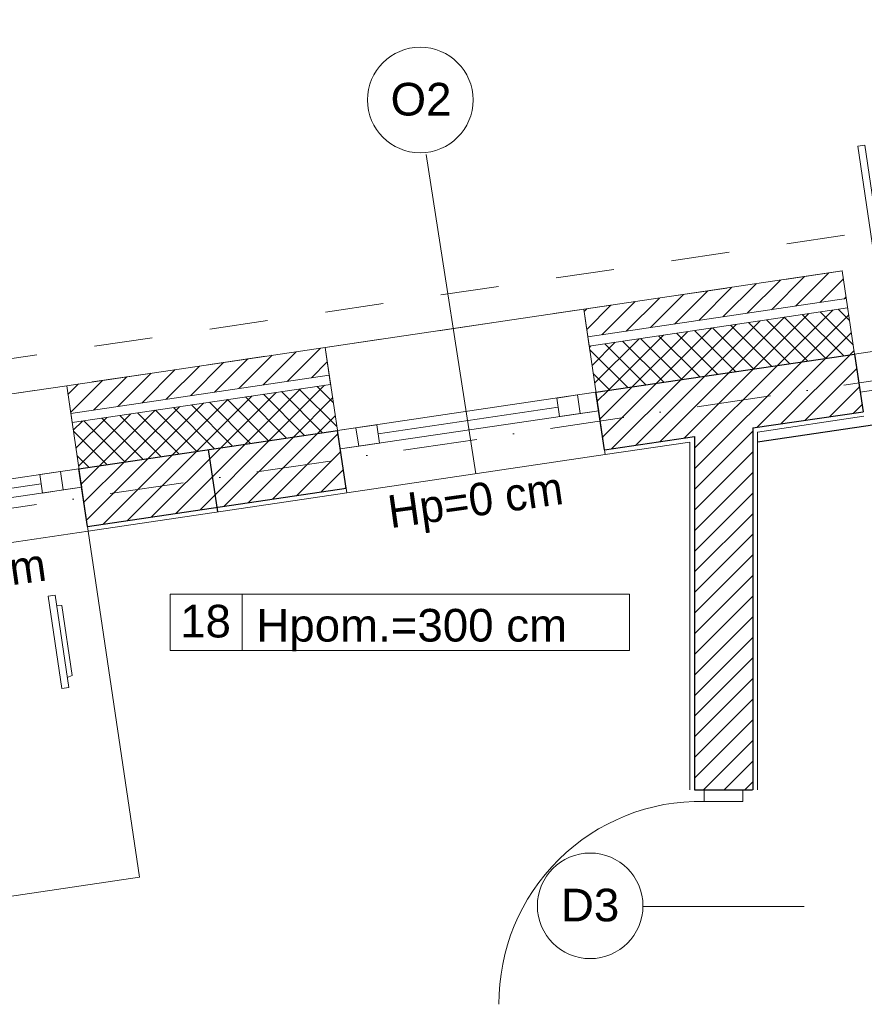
# Model space of a CAD drawing. Header units: metres. Extents: x 10441 to 19716, y -6570 to 1447.
# Tile 71 of 136: x 16454 to 16816, y -3299 to -2877. Entities that reach past the tile are written whole.
import ezdxf
from ezdxf.enums import TextEntityAlignment as Align

# ---------------------------------------------------------------- set-up
doc = ezdxf.new("R2010")
doc.units = ezdxf.units.M
doc.header["$MEASUREMENT"] = 0
doc.linetypes.add('8', pattern=[0.5, 0.25, -0.25])
doc.linetypes.add('DASHDOT', pattern=[25.4, 12.7, -6.35, 0, -6.35])
for name, color, linetype, lineweight in [('#elektryczne', 8, 'Continuous', 20), ('0A_WYPOSAZENIE', 8, 'Continuous', 5), ('A_DRZWI', 8, 'Continuous', 5), ('A_HACZE', 8, 'Continuous', 5), ('A_OSIE', 8, 'Continuous', 13), ('A_OZACZENIE DRZWI', 8, 'Continuous', 13), ('A_OZNACZENIA OKIEN', 8, 'Continuous', 13), ('A_PROJEKTOWANE ŚCIANY MUROWANE NOŚNE', 8, 'Continuous', 30), ('A_STAL CIENKIE', 8, 'Continuous', 0), ('A_STOLARKA', 8, 'Continuous', 5), ('A_TABELKI POM.', 8, 'Continuous', 20), ('A_TYNK', 8, 'Continuous', 5), ('A_WYMIARY WEWNETRZNE', 8, 'Continuous', 18), ('A_WYPOSAZENIE', 8, 'Continuous', 5), ('EB_CCTV', 4, 'Continuous', 5)]:
    doc.layers.add(name, color=color, linetype=linetype, lineweight=lineweight)
doc.layers.add('A_OZNACZENIA WARSTW', color=8, linetype='Continuous')
doc.styles.add('ARIAL', font='arial.ttf')
doc.styles.add('m1_romans', font='romans.shx', dxfattribs={"width": 0.8})
doc.styles.add('opisy okien', font='txt', dxfattribs={"height": 15})

# ---------------------------------------------------------------- blocks, each defined once
blk = doc.blocks.new('podkład')
at = {"layer": '0A_WYPOSAZENIE', "color": 8}
for p, q in [((12287.18, -879.25), (12284.21, -879.69)), ((12290.07, -919.26), (12284.21, -879.69)), ((12287.18, -879.25), (12293.04, -918.82)), ((12290.09, -883.67), (12287.81, -883.51)), ((12294.54, -913.75), (12290.09, -883.67)), ((12294.54, -913.75), (12292.41, -914.56)), ((12293.04, -918.82), (12290.07, -919.26))]:
    blk.add_line(p, q, dxfattribs=at)
at = {"layer": 'A_DRZWI', "color": 8, "ltscale": 2}
for points in [[(12631.3, -686.7), (12634.27, -686.26), (12647.15, -773.31), (12644.18, -773.75)], [(12646.6, -790.07), (12632.2, -792.2), (12629.79, -775.88), (12644.18, -773.75)], [(12581.92, -962.7), (12581.92, -967.7), (12565.42, -967.7), (12565.42, -962.7)]]:
    blk.add_lwpolyline(points, close=True, dxfattribs=at)
blk.add_arc((12563.76, -1054), 86.32, 88.9011, 180.4638, dxfattribs=at)
at = {"layer": 'A_HACZE', "color": 8, "linetype": 'Continuous'}
for p, q in [((12608.43, -742.65), (12594.19, -756.89)), ((12618.81, -741.12), (12604.57, -755.36)), ((12587.68, -745.73), (12573.45, -759.96)), ((12598.06, -744.19), (12583.82, -758.43)), ((12625, -743.77), (12614.94, -753.82)), ((12556.56, -750.33), (12542.32, -764.57)), ((12566.94, -748.8), (12552.7, -763.03)), ((12577.31, -747.26), (12563.07, -761.5)), ((12626.15, -751.46), (12625.32, -752.29)), ((12525.44, -754.94), (12515.04, -765.34)), ((12535.81, -753.4), (12521.57, -767.64)), ((12546.19, -751.87), (12531.95, -766.11)), ((12515.06, -756.47), (12513.9, -757.64)), ((12610.2, -758.56), (12586.47, -782.29)), ((12620.58, -757.02), (12596.85, -780.76)), ((12627.29, -759.15), (12607.22, -779.22)), ((12625.06, -776.58), (12607.45, -758.97)), ((12629.19, -771.87), (12615.15, -757.83)), ((12627.64, -761.48), (12622.85, -756.69)), ((12579.08, -763.17), (12555.35, -786.9)), ((12589.46, -761.63), (12565.72, -785.36)), ((12599.83, -760.1), (12576.1, -783.83)), ((12594.27, -781.14), (12576.66, -763.53)), ((12601.97, -780), (12584.36, -762.39)), ((12609.67, -778.86), (12592.05, -761.25)), ((12617.36, -777.72), (12599.75, -760.11)), ((12547.96, -767.77), (12524.23, -791.5)), ((12558.33, -766.24), (12534.6, -789.97)), ((12568.71, -764.7), (12544.98, -788.43)), ((12563.47, -785.7), (12545.86, -768.08)), ((12571.17, -784.56), (12553.56, -766.95)), ((12578.87, -783.42), (12561.26, -765.81)), ((12586.57, -782.28), (12568.96, -764.67)), ((12628.44, -766.84), (12617.6, -777.68)), ((12516.83, -772.38), (12516.18, -773.04)), ((12527.21, -770.85), (12517.32, -780.74)), ((12537.58, -769.31), (12518.46, -788.44)), ((12540.37, -789.11), (12522.76, -771.5)), ((12548.07, -787.98), (12530.46, -770.36)), ((12555.77, -786.84), (12538.16, -769.22)), ((12380.2, -776.44), (12365.96, -790.67)), ((12390.57, -774.9), (12376.33, -789.14)), ((12400.94, -773.37), (12386.71, -787.6)), ((12532.67, -790.25), (12516.3, -773.88)), ((12627.96, -776.16), (12598.3, -805.82)), ((12629.59, -774.53), (12627.97, -776.15)), ((12359.45, -779.51), (12345.21, -793.75)), ((12369.82, -777.97), (12355.58, -792.21)), ((12403.88, -779.27), (12397.08, -786.07)), ((12607.22, -779.23), (12561.3, -825.14)), ((12596.84, -780.76), (12561.3, -816.3)), ((12617.59, -777.69), (12587.93, -807.35)), ((12328.32, -784.11), (12314.09, -798.35)), ((12338.7, -782.58), (12324.46, -796.82)), ((12349.07, -781.04), (12334.83, -795.28)), ((12524.97, -791.39), (12517.84, -784.26)), ((12576.1, -783.83), (12546.43, -813.49)), ((12586.47, -782.3), (12556.81, -811.96)), ((12630.75, -782.21), (12608.68, -804.28)), ((12297.2, -788.72), (12292.72, -793.2)), ((12307.58, -787.19), (12293.86, -800.9)), ((12317.95, -785.65), (12303.71, -799.89)), ((12402.72, -789.27), (12378.98, -813)), ((12544.97, -788.44), (12521.88, -811.53)), ((12555.35, -786.9), (12525.68, -816.57)), ((12565.72, -785.37), (12536.06, -815.03)), ((12381.97, -792.34), (12358.24, -816.07)), ((12392.34, -790.81), (12368.61, -814.54)), ((12394.09, -810.77), (12376.48, -793.16)), ((12401.79, -809.63), (12384.18, -792.02)), ((12407.98, -806.98), (12391.87, -790.88)), ((12406.45, -796.61), (12399.57, -789.74)), ((12524.23, -791.5), (12519.6, -796.14)), ((12534.6, -789.97), (12520.74, -803.83)), ((12631.9, -789.9), (12619.05, -802.75)), ((12350.84, -796.95), (12327.11, -820.68)), ((12361.22, -795.41), (12337.49, -819.15)), ((12363.29, -815.33), (12345.68, -797.71)), ((12371.59, -793.88), (12347.86, -817.61)), ((12370.99, -814.19), (12353.38, -796.58)), ((12378.69, -813.05), (12361.08, -795.44)), ((12386.39, -811.91), (12368.78, -794.3)), ((12406.16, -794.67), (12389.36, -811.47)), ((12633.04, -797.59), (12629.42, -801.21)), ((12319.72, -801.56), (12297.28, -824)), ((12330.09, -800.02), (12306.36, -823.75)), ((12340.47, -798.49), (12316.74, -822.22)), ((12340.19, -818.74), (12322.58, -801.13)), ((12347.89, -817.61), (12330.28, -799.99)), ((12355.59, -816.47), (12337.98, -798.85)), ((12298.97, -804.63), (12295, -808.6)), ((12309.35, -803.09), (12296.14, -816.3)), ((12317.1, -822.16), (12299.48, -804.55)), ((12324.79, -821.02), (12307.18, -803.41)), ((12332.49, -819.88), (12314.88, -802.27)), ((12407.3, -802.37), (12399.73, -809.93)), ((12309.4, -823.3), (12295.05, -808.96)), ((12399.73, -809.93), (12370.07, -839.6)), ((12408.44, -810.07), (12380.44, -838.06)), ((12586.3, -808.98), (12561.3, -833.98)), ((12368.61, -814.54), (12338.94, -844.21)), ((12378.98, -813), (12349.32, -842.67)), ((12389.36, -811.47), (12359.69, -841.13)), ((12347.86, -817.61), (12318.19, -847.28)), ((12358.24, -816.07), (12328.57, -845.74)), ((12409.58, -817.77), (12390.82, -836.53)), ((12586.3, -817.82), (12561.3, -842.82)), ((12301.7, -824.44), (12296.59, -819.34)), ((12316.74, -822.22), (12299.56, -839.4)), ((12327.11, -820.68), (12300.7, -847.1)), ((12337.49, -819.15), (12307.82, -848.81)), ((12306.36, -823.75), (12298.42, -831.7)), ((12410.72, -825.47), (12401.19, -834.99)), ((12586.3, -826.66), (12561.3, -851.66)), ((12411.86, -833.16), (12411.56, -833.46)), ((12586.3, -835.5), (12561.3, -860.5)), ((12586.3, -844.34), (12561.3, -869.34)), ((12586.3, -853.17), (12561.3, -878.17)), ((12586.3, -862.01), (12561.3, -887.01)), ((12586.3, -870.85), (12561.3, -895.85)), ((12586.3, -879.69), (12561.3, -904.69)), ((12586.3, -888.53), (12561.3, -913.53)), ((12586.3, -897.37), (12561.3, -922.37)), ((12586.3, -906.21), (12561.3, -931.21)), ((12586.3, -915.05), (12561.3, -940.05)), ((12586.3, -923.88), (12561.3, -948.88)), ((12586.3, -932.72), (12561.3, -957.72)), ((12586.3, -941.56), (12565.16, -962.7)), ((12586.3, -950.4), (12574, -962.7)), ((12586.3, -959.24), (12582.84, -962.7))]:
    blk.add_line(p, q, dxfattribs=at)
at = {"layer": 'A_OSIE', "color": 8, "linetype": 'DASHDOT', "ltscale": 2.5}
blk.add_line((10108.73, -1161.68), (13256.84, -695.71), dxfattribs=at)
at = {"layer": 'A_OZACZENIE DRZWI', "color": 8}
blk.add_line((12539.29, -1012.7), (12608.31, -1012.7), dxfattribs=at)
at = {"layer": 'A_OZNACZENIA OKIEN', "color": 8}
blk.add_line((12446.23, -690.33), (12467.58, -827.19), dxfattribs=at)
at = {"layer": 'A_OZNACZENIA WARSTW', "color": 8, "linetype": 'Continuous'}
blk.add_line((12352.83, -816.88), (12356.79, -843.59), dxfattribs=at)
at = {"layer": 'A_PROJEKTOWANE ŚCIANY MUROWANE NOŚNE', "color": 8}
for p, q in [((12519.02, -792.27), (12629.79, -775.88)), ((12629.79, -775.88), (12633.48, -800.61)), ((12522.69, -817.01), (12519.03, -792.28)), ((12586.3, -807.59), (12633.48, -800.61)), ((12297.44, -825.07), (12408.23, -808.67)), ((12411.89, -833.41), (12408.23, -808.68)), ((12586.3, -807.59), (12586.3, -962.7)), ((12522.69, -817.01), (12561.3, -811.29)), ((12561.3, -811.29), (12561.3, -962.7)), ((12301.1, -849.81), (12297.44, -825.08)), ((12301.1, -849.81), (12411.89, -833.41)), ((12561.3, -962.7), (12586.17, -962.7))]:
    blk.add_line(p, q, dxfattribs=at)
at = {"layer": 'A_STAL CIENKIE', "color": 8, "linetype": '8', "ltscale": 100}
for p, q in [((10325.66, -1065.38), (13908.4, -535.07)), ((13910.62, -549.91), (10327.86, -1080.21))]:
    blk.add_line(p, q, dxfattribs=at)
at = {"layer": 'A_STOLARKA', "color": 8}
for p, q in [((12513.75, -756.67), (12402.96, -773.07)), ((12522.98, -818.99), (12513.75, -756.67)), ((12402.96, -773.07), (12412.19, -835.39)), ((12292.17, -789.47), (12181.38, -805.87)), ((12301.39, -851.79), (12292.17, -789.47)), ((12511.11, -793.45), (12408.23, -808.68)), ((12511.11, -793.45), (12502.21, -794.77)), ((12519.03, -792.28), (12511.11, -793.45)), ((12511.11, -793.45), (12512.28, -801.37)), ((12512.28, -801.37), (12511.11, -793.45)), ((12519.03, -792.28), (12515.07, -792.87)), ((12520.2, -800.19), (12519.03, -792.28)), ((12502.21, -794.77), (12503.38, -802.68)), ((12520.2, -800.19), (12409.4, -816.59)), ((12502.79, -798.73), (12425.63, -810.15)), ((12503.38, -802.68), (12512.28, -801.37)), ((12512.28, -801.37), (12520.2, -800.19)), ((12425.05, -806.19), (12416.15, -807.51)), ((12426.22, -814.1), (12425.05, -806.19)), ((12416.15, -807.51), (12408.23, -808.68)), ((12416.15, -807.51), (12408.23, -808.68)), ((12408.23, -808.68), (12409.4, -816.59)), ((12408.23, -808.68), (12409.4, -816.59)), ((12417.32, -815.42), (12416.15, -807.51)), ((12416.15, -807.51), (12417.32, -815.42)), ((12417.32, -815.42), (12416.15, -807.51)), ((12417.32, -815.42), (12426.22, -814.1)), ((12409.4, -816.59), (12417.32, -815.42)), ((12409.4, -816.59), (12417.32, -815.42)), ((12412.19, -835.39), (12522.98, -818.99)), ((12289.53, -826.25), (12186.65, -841.48)), ((12289.53, -826.25), (12280.62, -827.57)), ((12297.44, -825.08), (12289.53, -826.25)), ((12289.53, -826.25), (12290.7, -834.16)), ((12290.7, -834.16), (12289.53, -826.25)), ((12297.44, -825.08), (12293.48, -825.66)), ((12298.61, -832.99), (12297.44, -825.08)), ((12281.21, -831.53), (12204.05, -842.95)), ((12280.62, -827.57), (12281.79, -835.48)), ((12298.61, -832.99), (12187.82, -849.39)), ((12281.79, -835.48), (12290.7, -834.16)), ((12290.7, -834.16), (12298.61, -832.99)), ((12190.6, -868.19), (12301.39, -851.79))]:
    blk.add_line(p, q, dxfattribs=at)
at = {"layer": 'A_TYNK', "color": 8, "linetype": 'Continuous'}
for p, q in [((12513.75, -756.67), (12624.55, -740.27)), ((12629.79, -775.88), (12624.48, -740.28)), ((12515.51, -768.54), (12626.3, -752.14)), ((12516.1, -772.5), (12513.75, -756.67)), ((12516.1, -772.5), (12626.89, -756.1)), ((12292.17, -789.47), (12402.96, -773.07)), ((12405.3, -788.9), (12402.96, -773.07)), ((12293.93, -801.34), (12404.72, -784.94)), ((12294.51, -805.29), (12405.3, -788.89)), ((12294.51, -805.3), (12292.17, -789.47))]:
    blk.add_line(p, q, dxfattribs=at)
at = {"layer": 'A_TYNK', "color": 8}
for p, q in [((12633.77, -802.59), (12588.3, -809.32)), ((12588.3, -809.32), (12588.3, -962.7)), ((12522.98, -818.99), (12559.3, -813.61)), ((12559.3, -813.61), (12559.3, -962.7)), ((12301.39, -851.79), (12412.19, -835.39))]:
    blk.add_line(p, q, dxfattribs=at)
at = {"layer": 'A_WYMIARY WEWNETRZNE', "color": 8, "linetype": 'Continuous'}
for p, q in [((12336.48, -903.05), (12336.48, -878.83)), ((12336.48, -878.83), (12533.46, -878.83)), ((12367.35, -878.83), (12367.35, -903.05)), ((12533.46, -878.83), (12533.46, -903.05)), ((12533.46, -903.05), (12336.48, -903.05))]:
    blk.add_line(p, q, dxfattribs=at)
for centre in [(12443.72, -666.96), (12516.53, -1012.48)]:
    blk.add_circle(centre, 22.63, dxfattribs=at)
at = {"layer": 'A_WYPOSAZENIE', "color": 8}
for p, q in [((12301.39, -851.79), (12222.26, -863.5)), ((12323.36, -1000.17), (12301.39, -851.79)), ((12244.22, -1011.89), (12323.36, -1000.17))]:
    blk.add_line(p, q, dxfattribs=at)
at = {"layer": 'A_OZACZENIE DRZWI', "color": 8, "ltscale": 0.1, "style": 'm1_romans', "width": 0.8}
for rotation, p in [(98.4861, (12735.07, -773.13)), (360, (12573.8, -1012.7)), (90, (11565.29, -1150.14)), (90, (11872.29, -1150.14)), (90, (12230.03, -1245.64)), (90, (12385.87, -1249.44)), (90, (11565.29, -1370.89)), (90, (11872.29, -1370.89)), (90, (12230.03, -1370.89)), (90, (12389.3, -1370.89)), (90, (11748.79, -1556.15)), (90, (11986.6, -1556.15)), (90, (12389.3, -1556.15)), (360, (12235.05, -1664.2)), (360, (12235.05, -1880.2)), (90, (11745.78, -2001.94))]:
    blk.add_attdef('SZEROKOSC', text='', height=10, rotation=rotation, dxfattribs=at).set_placement(p, align=Align.BOTTOM_CENTER)
for rotation, p in [(98.4861, (12738.56, -773.47)), (360, (12572.95, -1016.09)), (90, (11568.68, -1150.99)), (90, (11875.68, -1150.99)), (90, (12233.42, -1246.49)), (90, (12389.27, -1250.29)), (90, (11568.68, -1371.74)), (90, (11875.68, -1371.74)), (90, (12233.42, -1371.74)), (90, (12392.69, -1371.74)), (90, (11752.19, -1557)), (90, (11990, -1557)), (90, (12392.69, -1557)), (360, (12234.2, -1667.59)), (360, (12234.2, -1883.59)), (90, (11749.18, -2002.79))]:
    blk.add_attdef('WYSOKOSC', text='', height=10, rotation=rotation, dxfattribs=at).set_placement(p, align=Align.TOP_CENTER)
at = {"layer": 'A_OZNACZENIA OKIEN', "color": 8, "linetype": 'Continuous', "lineweight": 18, "style": 'ARIAL'}
for s, p in [('O2', (12431, -673.62)), ('Hpom.=300 cm', (12373.47, -899.17)), ('D3', (12504.01, -1019.13))]:
    blk.add_text(s, height=14, dxfattribs=at).set_placement(p)
at = {"layer": 'A_OZNACZENIA OKIEN', "color": 8, "linetype": 'Continuous', "lineweight": 18, "style": 'opisy okien'}
for p in [(12430.95, -850.57), (12209.37, -883.37)]:
    blk.add_text('Hp=0 cm', height=14, rotation=8, dxfattribs=at).set_placement(p)
at = {"layer": 'A_OZNACZENIA OKIEN', "color": 8, "ltscale": 0.1, "style": 'm1_romans', "width": 0.8}
for rotation, p in [(278.8676, (13373.71, -593.04)), (278.8676, (12983.87, -650.74)), (278.8676, (12445.73, -730.4)), (278.8676, (12224.15, -763.19)), (0, (14017.48, -900.03)), (278.8676, (11021.54, -941.2)), (278.8676, (10640.69, -997.57)), (0, (14017.48, -1574.7)), (90, (10819.6, -2080.7)), (90, (11204.6, -2080.7)), (90, (11970.6, -2080.7)), (90, (13175.8, -2080.7)), (90, (13539.8, -2080.7))]:
    blk.add_attdef('SZEROKOSC', text='', height=10, rotation=rotation, dxfattribs=at).set_placement(p, align=Align.BOTTOM_CENTER)
for rotation, p in [(278.8676, (13403.28, -587.56)), (278.8676, (13013.44, -645.27)), (278.8676, (12475.3, -724.92)), (278.8676, (12253.72, -757.72)), (0, (14011.09, -903.42)), (278.8676, (11051.11, -935.72)), (278.8676, (10670.26, -992.09)), (0, (14011.09, -1578.09)), (90, (10823, -2081.55)), (90, (11208, -2081.55)), (90, (11974, -2081.55)), (90, (13179.19, -2081.55)), (90, (13543.19, -2081.55))]:
    blk.add_attdef('WYSOKOSC', text='', height=10, rotation=rotation, dxfattribs=at).set_placement(p, align=Align.TOP_CENTER)
at = {"layer": 'A_TABELKI POM.', "color": 8, "linetype": 'Continuous', "lineweight": 18, "style": 'ARIAL'}
blk.add_text('18', height=14, dxfattribs=at).set_placement((12340.8, -897.41))

msp = doc.modelspace()

# ---------------------------------------------------------------- linework, layer by layer
at = {"layer": 'EB_CCTV', "color": 4, "linetype": 'Continuous', "lineweight": 30}
msp.add_lwpolyline([(16770.67, -3058.36), (17061.67, -3015.29)], dxfattribs=at)

# ---------------------------------------------------------------- block references
at = {"layer": '#elektryczne', "color": 8, "linetype": 'Continuous', "lineweight": 18}
msp.add_blockref('podkład', (4182.37, -2244.78), dxfattribs=at)

doc.saveas('drawing.dxf')
